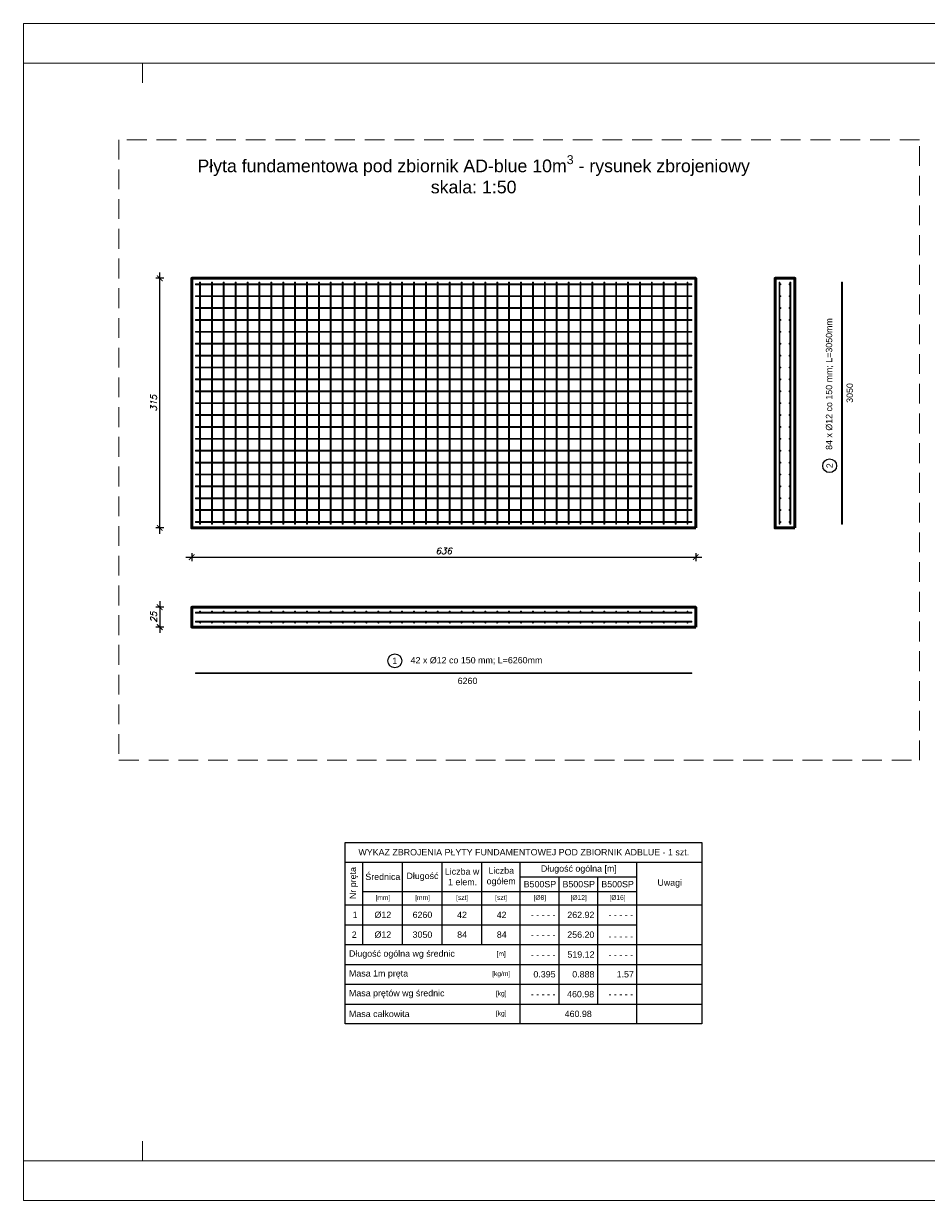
# Model space of a CAD drawing. Header units: millimetres. Extents: x 1814 to 94182, y 11562 to 49454.
# Tile 24 of 143: x 10996 to 12135, y 13147 to 14632. Entities that reach past the tile are written whole.
import ezdxf

# ---------------------------------------------------------------- set-up
doc = ezdxf.new("R2010")
doc.units = ezdxf.units.MM
doc.linetypes.add('DASHED', pattern=[0.75, 0.5, -0.25])
doc.layers.add('odnośnik', color=140, linetype='Continuous')
doc.layers.add('opis', color=50, linetype='Continuous')
doc.layers.add('pomoc', color=210, linetype='Continuous', lineweight=9, plot=False)
for name, color, linetype, lineweight in [('ramka', 84, 'Continuous', 15), ('wymiar', 135, 'Continuous', 9), ('zbrojenie', 123, 'Continuous', 9), ('ściany', 7, 'Continuous', 50)]:
    doc.layers.add(name, color=color, linetype=linetype, lineweight=lineweight)
doc.styles.add('Opisowy', font='arial.ttf')
doc.styles.get("Standard").update_dxf_attribs({"font": 'arial.ttf'})
doc.styles.add('WYMIARY', font='simplex.shx', dxfattribs={"oblique": 15})
doc.dimstyles.new('1-50', dxfattribs={"dimscale": 50, "dimtxt": 0.16, "dimasz": 0.2, "dimexe": 0.1, "dimexo": 0.1, "dimgap": 0.075, "dimtad": 1, "dimdec": 1, "dimrnd": 0.1, "dimzin": 9, "dimtxsty": 'WYMIARY', "dimblk": 'ARCHTICK', "dimcen": 0.2, "dimdle": 0.15, "dimadec": 1, "dimazin": 1, "dimtfac": 1, "dimtdec": 1, "dimtix": 1, "dimtmove": 2, "dimatfit": 3, "dimldrblk": 'ARCHTICK', "dimfxl": 0, "dimarcsym": 0})

# ---------------------------------------------------------------- blocks, each defined once
blk = doc.blocks.new('_ARCHTICK')
at = {"color": 0, "linetype": 'ByBlock', "lineweight": -2}
blk.add_solid([(0.4, 0.31), (0.31, 0.4), (-0.31, -0.4), (-0.4, -0.31)], dxfattribs=at)
blk = doc.blocks.new('*D3250')
at = {"layer": 'Defpoints', "color": 0}
for p in [(11208.4, 13995.1), (11844.4, 13995.1), (11844.4, 13958.3)]:
    blk.add_point(p, dxfattribs=at)
at = {"layer": 'wymiar', "color": 0, "lineweight": -2}
for p, q in [((11208.4, 13963.3), (11208.4, 13953.3)), ((11844.4, 13963.3), (11844.4, 13953.3)), ((11200.9, 13958.3), (11851.9, 13958.3))]:
    blk.add_line(p, q, dxfattribs=at)
at = {"layer": 'wymiar', "color": 0, "lineweight": -2, "xscale": 10, "yscale": 10, "zscale": 10, "rotation": 180}
blk.add_blockref('_ARCHTICK', (11208.4, 13958.3), dxfattribs=at)
at = {"layer": 'wymiar', "color": 0, "lineweight": -2, "xscale": 10, "yscale": 10, "zscale": 10}
blk.add_blockref('_ARCHTICK', (11844.4, 13958.3), dxfattribs=at)
at = {"layer": 'wymiar', "color": 0, "insert": (11526.4, 13966.1), "char_height": 8, "attachment_point": 5, "style": 'WYMIARY'}
blk.add_mtext('636', dxfattribs=at)
blk = doc.blocks.new('*D3251')
at = {"layer": 'Defpoints', "color": 0}
for p in [(11168.1, 14310.1), (11208.4, 14310.1), (11208.4, 13995.1)]:
    blk.add_point(p, dxfattribs=at)
at = {"layer": 'wymiar', "color": 0, "lineweight": -2}
for p, q in [((11168.1, 13987.6), (11168.1, 14317.6)), ((11173.1, 14310.1), (11163.1, 14310.1)), ((11173.1, 13995.1), (11163.1, 13995.1))]:
    blk.add_line(p, q, dxfattribs=at)
at = {"layer": 'wymiar', "color": 0, "lineweight": -2, "xscale": 10, "yscale": 10, "zscale": 10}
for p, rotation in [((11168.1, 14310.1), 90), ((11168.1, 13995.1), 270)]:
    blk.add_blockref('_ARCHTICK', p, dxfattribs=dict(at, rotation=rotation))
at = {"layer": 'wymiar', "color": 0, "insert": (11160.3, 14152.6), "char_height": 8, "attachment_point": 5, "rotation": 90, "style": 'WYMIARY'}
blk.add_mtext('315', dxfattribs=at)
blk = doc.blocks.new('*D3252')
at = {"layer": 'Defpoints', "color": 0}
for p in [(11208.4, 13895.1), (11168.1, 13870.1), (11208.4, 13870.1)]:
    blk.add_point(p, dxfattribs=at)
at = {"layer": 'wymiar', "color": 0, "lineweight": -2}
for p, q in [((11168.1, 13902.6), (11168.1, 13862.6)), ((11173.1, 13895.1), (11163.1, 13895.1)), ((11173.1, 13870.1), (11163.1, 13870.1))]:
    blk.add_line(p, q, dxfattribs=at)
at = {"layer": 'wymiar', "color": 0, "lineweight": -2, "xscale": 10, "yscale": 10, "zscale": 10}
for p, rotation in [((11168.1, 13895.1), 90), ((11168.1, 13870.1), 270)]:
    blk.add_blockref('_ARCHTICK', p, dxfattribs=dict(at, rotation=rotation))
at = {"layer": 'wymiar', "color": 0, "insert": (11160.3, 13882.6), "char_height": 8, "attachment_point": 5, "rotation": 90, "style": 'WYMIARY'}
blk.add_mtext('25', dxfattribs=at)

msp = doc.modelspace()

# ---------------------------------------------------------------- hatches: boundary and pattern name
at = {"layer": 'zbrojenie'}
h = msp.add_hatch(color=256, dxfattribs=at)
h.dxf.hatch_style = 1
h.paths.add_polyline_path([(11951.2, 14303.192, 1), (11951.2, 14301.992, 1)])
h = msp.add_hatch(color=256, dxfattribs=at)
h.dxf.hatch_style = 1
h.paths.add_polyline_path([(11962.6, 14303.192, -1), (11962.6, 14301.992, -1)])
h = msp.add_hatch(color=256, dxfattribs=at)
h.dxf.hatch_style = 1
h.paths.add_polyline_path([(11951.2, 14288.192, 1), (11951.2, 14286.992, 1)])
h = msp.add_hatch(color=256, dxfattribs=at)
h.dxf.hatch_style = 1
h.paths.add_polyline_path([(11962.6, 14288.192, -1), (11962.6, 14286.992, -1)])
h = msp.add_hatch(color=256, dxfattribs=at)
h.dxf.hatch_style = 1
h.paths.add_polyline_path([(11951.2, 14273.192, 1), (11951.2, 14271.992, 1)])
h = msp.add_hatch(color=256, dxfattribs=at)
h.dxf.hatch_style = 1
h.paths.add_polyline_path([(11962.6, 14273.192, -1), (11962.6, 14271.992, -1)])
h = msp.add_hatch(color=256, dxfattribs=at)
h.dxf.hatch_style = 1
h.paths.add_polyline_path([(11951.2, 14258.192, 1), (11951.2, 14256.992, 1)])
h = msp.add_hatch(color=256, dxfattribs=at)
h.dxf.hatch_style = 1
h.paths.add_polyline_path([(11962.6, 14258.192, -1), (11962.6, 14256.992, -1)])
h = msp.add_hatch(color=256, dxfattribs=at)
h.dxf.hatch_style = 1
h.paths.add_polyline_path([(11951.2, 14243.192, 1), (11951.2, 14241.992, 1)])
h = msp.add_hatch(color=256, dxfattribs=at)
h.dxf.hatch_style = 1
h.paths.add_polyline_path([(11962.6, 14243.192, -1), (11962.6, 14241.992, -1)])
h = msp.add_hatch(color=256, dxfattribs=at)
h.dxf.hatch_style = 1
h.paths.add_polyline_path([(11951.2, 14228.192, 1), (11951.2, 14226.992, 1)])
h = msp.add_hatch(color=256, dxfattribs=at)
h.dxf.hatch_style = 1
h.paths.add_polyline_path([(11962.6, 14228.192, -1), (11962.6, 14226.992, -1)])
h = msp.add_hatch(color=256, dxfattribs=at)
h.dxf.hatch_style = 1
h.paths.add_polyline_path([(11951.2, 14211.992, -1), (11951.2, 14213.192, -1)])
h = msp.add_hatch(color=256, dxfattribs=at)
h.dxf.hatch_style = 1
h.paths.add_polyline_path([(11962.6, 14211.992, 1), (11962.6, 14213.192, 1)])
h = msp.add_hatch(color=256, dxfattribs=at)
h.dxf.hatch_style = 1
h.paths.add_polyline_path([(11951.2, 14196.992, -1), (11951.2, 14198.192, -1)])
h = msp.add_hatch(color=256, dxfattribs=at)
h.dxf.hatch_style = 1
h.paths.add_polyline_path([(11962.6, 14196.992, 1), (11962.6, 14198.192, 1)])
h = msp.add_hatch(color=256, dxfattribs=at)
h.dxf.hatch_style = 1
h.paths.add_polyline_path([(11951.2, 14181.992, -1), (11951.2, 14183.192, -1)])
h = msp.add_hatch(color=256, dxfattribs=at)
h.dxf.hatch_style = 1
h.paths.add_polyline_path([(11962.6, 14181.992, 1), (11962.6, 14183.192, 1)])
h = msp.add_hatch(color=256, dxfattribs=at)
h.dxf.hatch_style = 1
h.paths.add_polyline_path([(11951.2, 14166.992, -1), (11951.2, 14168.192, -1)])
h = msp.add_hatch(color=256, dxfattribs=at)
h.dxf.hatch_style = 1
h.paths.add_polyline_path([(11962.6, 14166.992, 1), (11962.6, 14168.192, 1)])
h = msp.add_hatch(color=256, dxfattribs=at)
h.dxf.hatch_style = 1
h.paths.add_polyline_path([(11951.2, 14151.992, -1), (11951.2, 14153.192, -1)])
h = msp.add_hatch(color=256, dxfattribs=at)
h.dxf.hatch_style = 1
h.paths.add_polyline_path([(11962.6, 14151.992, 1), (11962.6, 14153.192, 1)])
h = msp.add_hatch(color=256, dxfattribs=at)
h.dxf.hatch_style = 1
h.paths.add_polyline_path([(11951.2, 14136.992, -1), (11951.2, 14138.192, -1)])
h = msp.add_hatch(color=256, dxfattribs=at)
h.dxf.hatch_style = 1
h.paths.add_polyline_path([(11962.6, 14136.992, 1), (11962.6, 14138.192, 1)])
h = msp.add_hatch(color=256, dxfattribs=at)
h.dxf.hatch_style = 1
h.paths.add_polyline_path([(11951.2, 14121.992, -1), (11951.2, 14123.192, -1)])
h = msp.add_hatch(color=256, dxfattribs=at)
h.dxf.hatch_style = 1
h.paths.add_polyline_path([(11962.6, 14121.992, 1), (11962.6, 14123.192, 1)])
h = msp.add_hatch(color=256, dxfattribs=at)
h.dxf.hatch_style = 1
h.paths.add_polyline_path([(11951.2, 14106.992, -1), (11951.2, 14108.192, -1)])
h = msp.add_hatch(color=256, dxfattribs=at)
h.dxf.hatch_style = 1
h.paths.add_polyline_path([(11962.6, 14106.992, 1), (11962.6, 14108.192, 1)])
h = msp.add_hatch(color=256, dxfattribs=at)
h.dxf.hatch_style = 1
h.paths.add_polyline_path([(11951.2, 14091.992, -1), (11951.2, 14093.192, -1)])
h = msp.add_hatch(color=256, dxfattribs=at)
h.dxf.hatch_style = 1
h.paths.add_polyline_path([(11962.6, 14091.992, 1), (11962.6, 14093.192, 1)])
h = msp.add_hatch(color=256, dxfattribs=at)
h.dxf.hatch_style = 1
h.paths.add_polyline_path([(11951.2, 14076.992, -1), (11951.2, 14078.192, -1)])
h = msp.add_hatch(color=256, dxfattribs=at)
h.dxf.hatch_style = 1
h.paths.add_polyline_path([(11962.6, 14076.992, 1), (11962.6, 14078.192, 1)])
h = msp.add_hatch(color=256, dxfattribs=at)
h.dxf.hatch_style = 1
h.paths.add_polyline_path([(11951.2, 14061.992, -1), (11951.2, 14063.192, -1)])
h = msp.add_hatch(color=256, dxfattribs=at)
h.dxf.hatch_style = 1
h.paths.add_polyline_path([(11962.6, 14061.992, 1), (11962.6, 14063.192, 1)])
h = msp.add_hatch(color=256, dxfattribs=at)
h.dxf.hatch_style = 1
h.paths.add_polyline_path([(11951.2, 14046.992, -1), (11951.2, 14048.192, -1)])
h = msp.add_hatch(color=256, dxfattribs=at)
h.dxf.hatch_style = 1
h.paths.add_polyline_path([(11962.6, 14046.992, 1), (11962.6, 14048.192, 1)])
h = msp.add_hatch(color=256, dxfattribs=at)
h.dxf.hatch_style = 1
h.paths.add_polyline_path([(11951.2, 14031.992, -1), (11951.2, 14033.192, -1)])
h = msp.add_hatch(color=256, dxfattribs=at)
h.dxf.hatch_style = 1
h.paths.add_polyline_path([(11962.6, 14031.992, 1), (11962.6, 14033.192, 1)])
h = msp.add_hatch(color=256, dxfattribs=at)
h.dxf.hatch_style = 1
h.paths.add_polyline_path([(11951.2, 14016.992, -1), (11951.2, 14018.192, -1)])
h = msp.add_hatch(color=256, dxfattribs=at)
h.dxf.hatch_style = 1
h.paths.add_polyline_path([(11962.6, 14016.992, 1), (11962.6, 14018.192, 1)])
h = msp.add_hatch(color=256, dxfattribs=at)
h.dxf.hatch_style = 1
h.paths.add_polyline_path([(11951.2, 14001.992, -1), (11951.2, 14003.192, -1)])
h = msp.add_hatch(color=256, dxfattribs=at)
h.dxf.hatch_style = 1
h.paths.add_polyline_path([(11962.6, 14001.992, 1), (11962.6, 14003.192, 1)])
h = msp.add_hatch(color=256, dxfattribs=at)
h.dxf.hatch_style = 1
h.paths.add_polyline_path([(11219.5, 13889.492, -1), (11218.3, 13889.492, -1)])
h = msp.add_hatch(color=256, dxfattribs=at)
h.dxf.hatch_style = 1
h.paths.add_polyline_path([(11234.5, 13889.492, -1), (11233.3, 13889.492, -1)])
h = msp.add_hatch(color=256, dxfattribs=at)
h.dxf.hatch_style = 1
h.paths.add_polyline_path([(11249.5, 13889.492, -1), (11248.3, 13889.492, -1)])
h = msp.add_hatch(color=256, dxfattribs=at)
h.dxf.hatch_style = 1
h.paths.add_polyline_path([(11264.5, 13889.492, -1), (11263.3, 13889.492, -1)])
h = msp.add_hatch(color=256, dxfattribs=at)
h.dxf.hatch_style = 1
h.paths.add_polyline_path([(11279.5, 13889.492, -1), (11278.3, 13889.492, -1)])
h = msp.add_hatch(color=256, dxfattribs=at)
h.dxf.hatch_style = 1
h.paths.add_polyline_path([(11294.5, 13889.492, -1), (11293.3, 13889.492, -1)])
h = msp.add_hatch(color=256, dxfattribs=at)
h.dxf.hatch_style = 1
h.paths.add_polyline_path([(11309.5, 13889.492, -1), (11308.3, 13889.492, -1)])
h = msp.add_hatch(color=256, dxfattribs=at)
h.dxf.hatch_style = 1
h.paths.add_polyline_path([(11324.5, 13889.492, -1), (11323.3, 13889.492, -1)])
h = msp.add_hatch(color=256, dxfattribs=at)
h.dxf.hatch_style = 1
h.paths.add_polyline_path([(11339.5, 13889.492, -1), (11338.3, 13889.492, -1)])
h = msp.add_hatch(color=256, dxfattribs=at)
h.dxf.hatch_style = 1
h.paths.add_polyline_path([(11354.5, 13889.492, -1), (11353.3, 13889.492, -1)])
h = msp.add_hatch(color=256, dxfattribs=at)
h.dxf.hatch_style = 1
h.paths.add_polyline_path([(11369.5, 13889.492, -1), (11368.3, 13889.492, -1)])
h = msp.add_hatch(color=256, dxfattribs=at)
h.dxf.hatch_style = 1
h.paths.add_polyline_path([(11384.5, 13889.492, -1), (11383.3, 13889.492, -1)])
h = msp.add_hatch(color=256, dxfattribs=at)
h.dxf.hatch_style = 1
h.paths.add_polyline_path([(11399.5, 13889.492, -1), (11398.3, 13889.492, -1)])
h = msp.add_hatch(color=256, dxfattribs=at)
h.dxf.hatch_style = 1
h.paths.add_polyline_path([(11414.5, 13889.492, -1), (11413.3, 13889.492, -1)])
h = msp.add_hatch(color=256, dxfattribs=at)
h.dxf.hatch_style = 1
h.paths.add_polyline_path([(11429.5, 13889.492, -1), (11428.3, 13889.492, -1)])
h = msp.add_hatch(color=256, dxfattribs=at)
h.dxf.hatch_style = 1
h.paths.add_polyline_path([(11444.5, 13889.492, -1), (11443.3, 13889.492, -1)])
h = msp.add_hatch(color=256, dxfattribs=at)
h.dxf.hatch_style = 1
h.paths.add_polyline_path([(11459.5, 13889.492, -1), (11458.3, 13889.492, -1)])
h = msp.add_hatch(color=256, dxfattribs=at)
h.dxf.hatch_style = 1
h.paths.add_polyline_path([(11474.5, 13889.492, -1), (11473.3, 13889.492, -1)])
h = msp.add_hatch(color=256, dxfattribs=at)
h.dxf.hatch_style = 1
h.paths.add_polyline_path([(11489.5, 13889.492, -1), (11488.3, 13889.492, -1)])
h = msp.add_hatch(color=256, dxfattribs=at)
h.dxf.hatch_style = 1
h.paths.add_polyline_path([(11504.5, 13889.492, -1), (11503.3, 13889.492, -1)])
h = msp.add_hatch(color=256, dxfattribs=at)
h.dxf.hatch_style = 1
h.paths.add_polyline_path([(11519.5, 13889.492, -1), (11518.3, 13889.492, -1)])
h = msp.add_hatch(color=256, dxfattribs=at)
h.dxf.hatch_style = 1
h.paths.add_polyline_path([(11534.5, 13889.492, -1), (11533.3, 13889.492, -1)])
h = msp.add_hatch(color=256, dxfattribs=at)
h.dxf.hatch_style = 1
h.paths.add_polyline_path([(11549.5, 13889.492, -1), (11548.3, 13889.492, -1)])
h = msp.add_hatch(color=256, dxfattribs=at)
h.dxf.hatch_style = 1
h.paths.add_polyline_path([(11564.5, 13889.492, -1), (11563.3, 13889.492, -1)])
h = msp.add_hatch(color=256, dxfattribs=at)
h.dxf.hatch_style = 1
h.paths.add_polyline_path([(11579.5, 13889.492, -1), (11578.3, 13889.492, -1)])
h = msp.add_hatch(color=256, dxfattribs=at)
h.dxf.hatch_style = 1
h.paths.add_polyline_path([(11594.5, 13889.492, -1), (11593.3, 13889.492, -1)])
h = msp.add_hatch(color=256, dxfattribs=at)
h.dxf.hatch_style = 1
h.paths.add_polyline_path([(11609.5, 13889.492, -1), (11608.3, 13889.492, -1)])
h = msp.add_hatch(color=256, dxfattribs=at)
h.dxf.hatch_style = 1
h.paths.add_polyline_path([(11624.5, 13889.492, -1), (11623.3, 13889.492, -1)])
h = msp.add_hatch(color=256, dxfattribs=at)
h.dxf.hatch_style = 1
h.paths.add_polyline_path([(11639.5, 13889.492, -1), (11638.3, 13889.492, -1)])
h = msp.add_hatch(color=256, dxfattribs=at)
h.dxf.hatch_style = 1
h.paths.add_polyline_path([(11654.5, 13889.492, -1), (11653.3, 13889.492, -1)])
h = msp.add_hatch(color=256, dxfattribs=at)
h.dxf.hatch_style = 1
h.paths.add_polyline_path([(11669.5, 13889.492, -1), (11668.3, 13889.492, -1)])
h = msp.add_hatch(color=256, dxfattribs=at)
h.dxf.hatch_style = 1
h.paths.add_polyline_path([(11684.5, 13889.492, -1), (11683.3, 13889.492, -1)])
h = msp.add_hatch(color=256, dxfattribs=at)
h.dxf.hatch_style = 1
h.paths.add_polyline_path([(11699.5, 13889.492, -1), (11698.3, 13889.492, -1)])
h = msp.add_hatch(color=256, dxfattribs=at)
h.dxf.hatch_style = 1
h.paths.add_polyline_path([(11714.5, 13889.492, -1), (11713.3, 13889.492, -1)])
h = msp.add_hatch(color=256, dxfattribs=at)
h.dxf.hatch_style = 1
h.paths.add_polyline_path([(11729.5, 13889.492, -1), (11728.3, 13889.492, -1)])
h = msp.add_hatch(color=256, dxfattribs=at)
h.dxf.hatch_style = 1
h.paths.add_polyline_path([(11744.5, 13889.492, -1), (11743.3, 13889.492, -1)])
h = msp.add_hatch(color=256, dxfattribs=at)
h.dxf.hatch_style = 1
h.paths.add_polyline_path([(11759.5, 13889.492, -1), (11758.3, 13889.492, -1)])
h = msp.add_hatch(color=256, dxfattribs=at)
h.dxf.hatch_style = 1
h.paths.add_polyline_path([(11774.5, 13889.492, -1), (11773.3, 13889.492, -1)])
h = msp.add_hatch(color=256, dxfattribs=at)
h.dxf.hatch_style = 1
h.paths.add_polyline_path([(11789.5, 13889.492, -1), (11788.3, 13889.492, -1)])
h = msp.add_hatch(color=256, dxfattribs=at)
h.dxf.hatch_style = 1
h.paths.add_polyline_path([(11804.5, 13889.492, -1), (11803.3, 13889.492, -1)])
h = msp.add_hatch(color=256, dxfattribs=at)
h.dxf.hatch_style = 1
h.paths.add_polyline_path([(11819.5, 13889.492, -1), (11818.3, 13889.492, -1)])
h = msp.add_hatch(color=256, dxfattribs=at)
h.dxf.hatch_style = 1
h.paths.add_polyline_path([(11834.5, 13889.492, -1), (11833.3, 13889.492, -1)])
h = msp.add_hatch(color=256, dxfattribs=at)
h.dxf.hatch_style = 1
h.paths.add_polyline_path([(11219.5, 13875.692, 1), (11218.3, 13875.692, 1)])
h = msp.add_hatch(color=256, dxfattribs=at)
h.dxf.hatch_style = 1
h.paths.add_polyline_path([(11234.5, 13875.692, 1), (11233.3, 13875.692, 1)])
h = msp.add_hatch(color=256, dxfattribs=at)
h.dxf.hatch_style = 1
h.paths.add_polyline_path([(11249.5, 13875.692, 1), (11248.3, 13875.692, 1)])
h = msp.add_hatch(color=256, dxfattribs=at)
h.dxf.hatch_style = 1
h.paths.add_polyline_path([(11264.5, 13875.692, 1), (11263.3, 13875.692, 1)])
h = msp.add_hatch(color=256, dxfattribs=at)
h.dxf.hatch_style = 1
h.paths.add_polyline_path([(11279.5, 13875.692, 1), (11278.3, 13875.692, 1)])
h = msp.add_hatch(color=256, dxfattribs=at)
h.dxf.hatch_style = 1
h.paths.add_polyline_path([(11294.5, 13875.692, 1), (11293.3, 13875.692, 1)])
h = msp.add_hatch(color=256, dxfattribs=at)
h.dxf.hatch_style = 1
h.paths.add_polyline_path([(11309.5, 13875.692, 1), (11308.3, 13875.692, 1)])
h = msp.add_hatch(color=256, dxfattribs=at)
h.dxf.hatch_style = 1
h.paths.add_polyline_path([(11324.5, 13875.692, 1), (11323.3, 13875.692, 1)])
h = msp.add_hatch(color=256, dxfattribs=at)
h.dxf.hatch_style = 1
h.paths.add_polyline_path([(11339.5, 13875.692, 1), (11338.3, 13875.692, 1)])
h = msp.add_hatch(color=256, dxfattribs=at)
h.dxf.hatch_style = 1
h.paths.add_polyline_path([(11354.5, 13875.692, 1), (11353.3, 13875.692, 1)])
h = msp.add_hatch(color=256, dxfattribs=at)
h.dxf.hatch_style = 1
h.paths.add_polyline_path([(11369.5, 13875.692, 1), (11368.3, 13875.692, 1)])
h = msp.add_hatch(color=256, dxfattribs=at)
h.dxf.hatch_style = 1
h.paths.add_polyline_path([(11384.5, 13875.692, 1), (11383.3, 13875.692, 1)])
h = msp.add_hatch(color=256, dxfattribs=at)
h.dxf.hatch_style = 1
h.paths.add_polyline_path([(11399.5, 13875.692, 1), (11398.3, 13875.692, 1)])
h = msp.add_hatch(color=256, dxfattribs=at)
h.dxf.hatch_style = 1
h.paths.add_polyline_path([(11414.5, 13875.692, 1), (11413.3, 13875.692, 1)])
h = msp.add_hatch(color=256, dxfattribs=at)
h.dxf.hatch_style = 1
h.paths.add_polyline_path([(11429.5, 13875.692, 1), (11428.3, 13875.692, 1)])
h = msp.add_hatch(color=256, dxfattribs=at)
h.dxf.hatch_style = 1
h.paths.add_polyline_path([(11444.5, 13875.692, 1), (11443.3, 13875.692, 1)])
h = msp.add_hatch(color=256, dxfattribs=at)
h.dxf.hatch_style = 1
h.paths.add_polyline_path([(11459.5, 13875.692, 1), (11458.3, 13875.692, 1)])
h = msp.add_hatch(color=256, dxfattribs=at)
h.dxf.hatch_style = 1
h.paths.add_polyline_path([(11474.5, 13875.692, 1), (11473.3, 13875.692, 1)])
h = msp.add_hatch(color=256, dxfattribs=at)
h.dxf.hatch_style = 1
h.paths.add_polyline_path([(11489.5, 13875.692, 1), (11488.3, 13875.692, 1)])
h = msp.add_hatch(color=256, dxfattribs=at)
h.dxf.hatch_style = 1
h.paths.add_polyline_path([(11504.5, 13875.692, 1), (11503.3, 13875.692, 1)])
h = msp.add_hatch(color=256, dxfattribs=at)
h.dxf.hatch_style = 1
h.paths.add_polyline_path([(11519.5, 13875.692, 1), (11518.3, 13875.692, 1)])
h = msp.add_hatch(color=256, dxfattribs=at)
h.dxf.hatch_style = 1
h.paths.add_polyline_path([(11534.5, 13875.692, 1), (11533.3, 13875.692, 1)])
h = msp.add_hatch(color=256, dxfattribs=at)
h.dxf.hatch_style = 1
h.paths.add_polyline_path([(11549.5, 13875.692, 1), (11548.3, 13875.692, 1)])
h = msp.add_hatch(color=256, dxfattribs=at)
h.dxf.hatch_style = 1
h.paths.add_polyline_path([(11564.5, 13875.692, 1), (11563.3, 13875.692, 1)])
h = msp.add_hatch(color=256, dxfattribs=at)
h.dxf.hatch_style = 1
h.paths.add_polyline_path([(11579.5, 13875.692, 1), (11578.3, 13875.692, 1)])
h = msp.add_hatch(color=256, dxfattribs=at)
h.dxf.hatch_style = 1
h.paths.add_polyline_path([(11594.5, 13875.692, 1), (11593.3, 13875.692, 1)])
h = msp.add_hatch(color=256, dxfattribs=at)
h.dxf.hatch_style = 1
h.paths.add_polyline_path([(11609.5, 13875.692, 1), (11608.3, 13875.692, 1)])
h = msp.add_hatch(color=256, dxfattribs=at)
h.dxf.hatch_style = 1
h.paths.add_polyline_path([(11624.5, 13875.692, 1), (11623.3, 13875.692, 1)])
h = msp.add_hatch(color=256, dxfattribs=at)
h.dxf.hatch_style = 1
h.paths.add_polyline_path([(11639.5, 13875.692, 1), (11638.3, 13875.692, 1)])
h = msp.add_hatch(color=256, dxfattribs=at)
h.dxf.hatch_style = 1
h.paths.add_polyline_path([(11654.5, 13875.692, 1), (11653.3, 13875.692, 1)])
h = msp.add_hatch(color=256, dxfattribs=at)
h.dxf.hatch_style = 1
h.paths.add_polyline_path([(11669.5, 13875.692, 1), (11668.3, 13875.692, 1)])
h = msp.add_hatch(color=256, dxfattribs=at)
h.dxf.hatch_style = 1
h.paths.add_polyline_path([(11684.5, 13875.692, 1), (11683.3, 13875.692, 1)])
h = msp.add_hatch(color=256, dxfattribs=at)
h.dxf.hatch_style = 1
h.paths.add_polyline_path([(11699.5, 13875.692, 1), (11698.3, 13875.692, 1)])
h = msp.add_hatch(color=256, dxfattribs=at)
h.dxf.hatch_style = 1
h.paths.add_polyline_path([(11714.5, 13875.692, 1), (11713.3, 13875.692, 1)])
h = msp.add_hatch(color=256, dxfattribs=at)
h.dxf.hatch_style = 1
h.paths.add_polyline_path([(11729.5, 13875.692, 1), (11728.3, 13875.692, 1)])
h = msp.add_hatch(color=256, dxfattribs=at)
h.dxf.hatch_style = 1
h.paths.add_polyline_path([(11744.5, 13875.692, 1), (11743.3, 13875.692, 1)])
h = msp.add_hatch(color=256, dxfattribs=at)
h.dxf.hatch_style = 1
h.paths.add_polyline_path([(11759.5, 13875.692, 1), (11758.3, 13875.692, 1)])
h = msp.add_hatch(color=256, dxfattribs=at)
h.dxf.hatch_style = 1
h.paths.add_polyline_path([(11774.5, 13875.692, 1), (11773.3, 13875.692, 1)])
h = msp.add_hatch(color=256, dxfattribs=at)
h.dxf.hatch_style = 1
h.paths.add_polyline_path([(11789.5, 13875.692, 1), (11788.3, 13875.692, 1)])
h = msp.add_hatch(color=256, dxfattribs=at)
h.dxf.hatch_style = 1
h.paths.add_polyline_path([(11804.5, 13875.692, 1), (11803.3, 13875.692, 1)])
h = msp.add_hatch(color=256, dxfattribs=at)
h.dxf.hatch_style = 1
h.paths.add_polyline_path([(11819.5, 13875.692, 1), (11818.3, 13875.692, 1)])
h = msp.add_hatch(color=256, dxfattribs=at)
h.dxf.hatch_style = 1
h.paths.add_polyline_path([(11834.5, 13875.692, 1), (11833.3, 13875.692, 1)])

# ---------------------------------------------------------------- linework, layer by layer
at = {"layer": 'odnośnik', "ltscale": 0.2}
for p, q in [((11401.863, 13573.422), (11851.863, 13573.422)), ((11424.063, 13573.422), (11424.063, 13469.422)), ((11474.063, 13573.422), (11474.063, 13469.422)), ((11524.063, 13573.422), (11524.063, 13469.422)), ((11574.063, 13573.422), (11574.063, 13469.422)), ((11622.563, 13573.422), (11622.563, 13369.422)), ((11769.563, 13573.422), (11769.563, 13369.422)), ((11622.563, 13554.922), (11769.563, 13554.922)), ((11671.563, 13554.922), (11671.563, 13394.422)), ((11720.563, 13554.922), (11720.563, 13394.422)), ((11424.063, 13536.422), (11769.563, 13536.422)), ((11401.863, 13519.422), (11851.863, 13519.422)), ((11401.863, 13494.422), (11769.563, 13494.422)), ((11401.863, 13469.422), (11851.863, 13469.422)), ((11401.863, 13444.422), (11851.863, 13444.422)), ((11401.863, 13419.422), (11851.863, 13419.422)), ((11401.863, 13394.422), (11851.863, 13394.422))]:
    msp.add_line(p, q, dxfattribs=at)
msp.add_lwpolyline([(11401.863, 13598.422), (11851.863, 13598.422), (11851.863, 13369.422), (11401.863, 13369.422)], close=True, dxfattribs=at)
at = {"layer": 'odnośnik'}
for centre in [(12013.2, 14073.634), (11464.619, 13827.492)]:
    msp.add_circle(centre, 8.75, dxfattribs=at)
at = {"layer": 'pomoc'}
msp.add_lwpolyline([(10996.286, 14631.57), (15496.286, 14631.57), (15496.286, 13146.57), (10996.286, 13146.57)], close=True, dxfattribs=at)
at = {"layer": 'ramka', "linetype": 'Continuous'}
for p, q in [((10996.286, 14581.57), (15446.286, 14581.57)), ((15446.286, 13196.57), (10996.286, 13196.57))]:
    msp.add_line(p, q, dxfattribs=at)
at = {"layer": 'ramka', "linetype": 'DASHED', "ltscale": 50}
msp.add_lwpolyline([(11116.67, 13701.99), (12126.67, 13701.99), (12126.67, 14484.969), (11116.67, 14484.969)], close=True, dxfattribs=at)
at = {"layer": 'wymiar'}
for p, q in [((11146.286, 14556.57), (11146.286, 14581.57)), ((11146.286, 13221.57), (11146.286, 13196.57))]:
    msp.add_line(p, q, dxfattribs=at)
at = {"layer": 'zbrojenie'}
for points in [[(11839.4, 14303.192), (11213.4, 14303.192), (11213.4, 14301.992), (11839.4, 14301.992), (11839.4, 14303.192)], [(11219.5, 14305.092), (11219.5, 14000.092), (11218.3, 14000.092), (11218.3, 14305.092), (11219.5, 14305.092)], [(11234.5, 14305.092), (11234.5, 14000.092), (11233.3, 14000.092), (11233.3, 14305.092), (11234.5, 14305.092)], [(11249.5, 14305.092), (11249.5, 14000.092), (11248.3, 14000.092), (11248.3, 14305.092), (11249.5, 14305.092)], [(11264.5, 14305.092), (11264.5, 14000.092), (11263.3, 14000.092), (11263.3, 14305.092), (11264.5, 14305.092)], [(11279.5, 14305.092), (11279.5, 14000.092), (11278.3, 14000.092), (11278.3, 14305.092), (11279.5, 14305.092)], [(11294.5, 14305.092), (11294.5, 14000.092), (11293.3, 14000.092), (11293.3, 14305.092), (11294.5, 14305.092)], [(11309.5, 14305.092), (11309.5, 14000.092), (11308.3, 14000.092), (11308.3, 14305.092), (11309.5, 14305.092)], [(11324.5, 14305.092), (11324.5, 14000.092), (11323.3, 14000.092), (11323.3, 14305.092), (11324.5, 14305.092)], [(11339.5, 14305.092), (11339.5, 14000.092), (11338.3, 14000.092), (11338.3, 14305.092), (11339.5, 14305.092)], [(11354.5, 14305.092), (11354.5, 14000.092), (11353.3, 14000.092), (11353.3, 14305.092), (11354.5, 14305.092)], [(11369.5, 14305.092), (11369.5, 14000.092), (11368.3, 14000.092), (11368.3, 14305.092), (11369.5, 14305.092)], [(11384.5, 14305.092), (11384.5, 14000.092), (11383.3, 14000.092), (11383.3, 14305.092), (11384.5, 14305.092)], [(11399.5, 14305.092), (11399.5, 14000.092), (11398.3, 14000.092), (11398.3, 14305.092), (11399.5, 14305.092)], [(11414.5, 14305.092), (11414.5, 14000.092), (11413.3, 14000.092), (11413.3, 14305.092), (11414.5, 14305.092)], [(11429.5, 14305.092), (11429.5, 14000.092), (11428.3, 14000.092), (11428.3, 14305.092), (11429.5, 14305.092)], [(11444.5, 14305.092), (11444.5, 14000.092), (11443.3, 14000.092), (11443.3, 14305.092), (11444.5, 14305.092)], [(11459.5, 14305.092), (11459.5, 14000.092), (11458.3, 14000.092), (11458.3, 14305.092), (11459.5, 14305.092)], [(11474.5, 14305.092), (11474.5, 14000.092), (11473.3, 14000.092), (11473.3, 14305.092), (11474.5, 14305.092)], [(11489.5, 14305.092), (11489.5, 14000.092), (11488.3, 14000.092), (11488.3, 14305.092), (11489.5, 14305.092)], [(11504.5, 14305.092), (11504.5, 14000.092), (11503.3, 14000.092), (11503.3, 14305.092), (11504.5, 14305.092)], [(11519.5, 14305.092), (11519.5, 14000.092), (11518.3, 14000.092), (11518.3, 14305.092), (11519.5, 14305.092)], [(11534.5, 14305.092), (11534.5, 14000.092), (11533.3, 14000.092), (11533.3, 14305.092), (11534.5, 14305.092)], [(11549.5, 14305.092), (11549.5, 14000.092), (11548.3, 14000.092), (11548.3, 14305.092), (11549.5, 14305.092)], [(11564.5, 14305.092), (11564.5, 14000.092), (11563.3, 14000.092), (11563.3, 14305.092), (11564.5, 14305.092)], [(11579.5, 14305.092), (11579.5, 14000.092), (11578.3, 14000.092), (11578.3, 14305.092), (11579.5, 14305.092)], [(11594.5, 14305.092), (11594.5, 14000.092), (11593.3, 14000.092), (11593.3, 14305.092), (11594.5, 14305.092)], [(11609.5, 14305.092), (11609.5, 14000.092), (11608.3, 14000.092), (11608.3, 14305.092), (11609.5, 14305.092)], [(11624.5, 14305.092), (11624.5, 14000.092), (11623.3, 14000.092), (11623.3, 14305.092), (11624.5, 14305.092)], [(11639.5, 14305.092), (11639.5, 14000.092), (11638.3, 14000.092), (11638.3, 14305.092), (11639.5, 14305.092)], [(11654.5, 14305.092), (11654.5, 14000.092), (11653.3, 14000.092), (11653.3, 14305.092), (11654.5, 14305.092)], [(11669.5, 14305.092), (11669.5, 14000.092), (11668.3, 14000.092), (11668.3, 14305.092), (11669.5, 14305.092)], [(11684.5, 14305.092), (11684.5, 14000.092), (11683.3, 14000.092), (11683.3, 14305.092), (11684.5, 14305.092)], [(11699.5, 14305.092), (11699.5, 14000.092), (11698.3, 14000.092), (11698.3, 14305.092), (11699.5, 14305.092)], [(11714.5, 14305.092), (11714.5, 14000.092), (11713.3, 14000.092), (11713.3, 14305.092), (11714.5, 14305.092)], [(11729.5, 14305.092), (11729.5, 14000.092), (11728.3, 14000.092), (11728.3, 14305.092), (11729.5, 14305.092)], [(11744.5, 14305.092), (11744.5, 14000.092), (11743.3, 14000.092), (11743.3, 14305.092), (11744.5, 14305.092)], [(11759.5, 14305.092), (11759.5, 14000.092), (11758.3, 14000.092), (11758.3, 14305.092), (11759.5, 14305.092)], [(11774.5, 14305.092), (11774.5, 14000.092), (11773.3, 14000.092), (11773.3, 14305.092), (11774.5, 14305.092)], [(11789.5, 14305.092), (11789.5, 14000.092), (11788.3, 14000.092), (11788.3, 14305.092), (11789.5, 14305.092)], [(11804.5, 14305.092), (11804.5, 14000.092), (11803.3, 14000.092), (11803.3, 14305.092), (11804.5, 14305.092)], [(11819.5, 14305.092), (11819.5, 14000.092), (11818.3, 14000.092), (11818.3, 14305.092), (11819.5, 14305.092)], [(11834.5, 14305.092), (11834.5, 14000.092), (11833.3, 14000.092), (11833.3, 14305.092), (11834.5, 14305.092)], [(11949.4, 14000.092), (11950.6, 14000.092), (11950.6, 14305.092), (11949.4, 14305.092), (11949.4, 14000.092)], [(11964.4, 14000.092), (11963.2, 14000.092), (11963.2, 14305.092), (11964.4, 14305.092), (11964.4, 14000.092)], [(12029.4, 14000.092), (12028.2, 14000.092), (12028.2, 14305.092), (12029.4, 14305.092), (12029.4, 14000.092)], [(11839.4, 14288.192), (11213.4, 14288.192), (11213.4, 14286.992), (11839.4, 14286.992), (11839.4, 14288.192)], [(11839.4, 14273.192), (11213.4, 14273.192), (11213.4, 14271.992), (11839.4, 14271.992), (11839.4, 14273.192)], [(11839.4, 14258.192), (11213.4, 14258.192), (11213.4, 14256.992), (11839.4, 14256.992), (11839.4, 14258.192)], [(11839.4, 14243.192), (11213.4, 14243.192), (11213.4, 14241.992), (11839.4, 14241.992), (11839.4, 14243.192)], [(11839.4, 14228.192), (11213.4, 14228.192), (11213.4, 14226.992), (11839.4, 14226.992), (11839.4, 14228.192)], [(11839.4, 14213.192), (11213.4, 14213.192), (11213.4, 14211.992), (11839.4, 14211.992), (11839.4, 14213.192)], [(11839.4, 14198.192), (11213.4, 14198.192), (11213.4, 14196.992), (11839.4, 14196.992), (11839.4, 14198.192)], [(11839.4, 14183.192), (11213.4, 14183.192), (11213.4, 14181.992), (11839.4, 14181.992), (11839.4, 14183.192)], [(11839.4, 14168.192), (11213.4, 14168.192), (11213.4, 14166.992), (11839.4, 14166.992), (11839.4, 14168.192)], [(11839.4, 14153.192), (11213.4, 14153.192), (11213.4, 14151.992), (11839.4, 14151.992), (11839.4, 14153.192)], [(11839.4, 14138.192), (11213.4, 14138.192), (11213.4, 14136.992), (11839.4, 14136.992), (11839.4, 14138.192)], [(11839.4, 14123.192), (11213.4, 14123.192), (11213.4, 14121.992), (11839.4, 14121.992), (11839.4, 14123.192)], [(11839.4, 14108.192), (11213.4, 14108.192), (11213.4, 14106.992), (11839.4, 14106.992), (11839.4, 14108.192)], [(11839.4, 14093.192), (11213.4, 14093.192), (11213.4, 14091.992), (11839.4, 14091.992), (11839.4, 14093.192)], [(11839.4, 14078.192), (11213.4, 14078.192), (11213.4, 14076.992), (11839.4, 14076.992), (11839.4, 14078.192)], [(11839.4, 14063.192), (11213.4, 14063.192), (11213.4, 14061.992), (11839.4, 14061.992), (11839.4, 14063.192)], [(11839.4, 14048.192), (11213.4, 14048.192), (11213.4, 14046.992), (11839.4, 14046.992), (11839.4, 14048.192)], [(11839.4, 14033.192), (11213.4, 14033.192), (11213.4, 14031.992), (11839.4, 14031.992), (11839.4, 14033.192)], [(11839.4, 14018.192), (11213.4, 14018.192), (11213.4, 14016.992), (11839.4, 14016.992), (11839.4, 14018.192)], [(11839.4, 14003.192), (11213.4, 14003.192), (11213.4, 14001.992), (11839.4, 14001.992), (11839.4, 14003.192)], [(11213.4, 13887.692), (11213.4, 13888.892), (11839.4, 13888.892), (11839.4, 13887.692), (11213.4, 13887.692)], [(11213.4, 13877.492), (11213.4, 13876.292), (11839.4, 13876.292), (11839.4, 13877.492), (11213.4, 13877.492)], [(11213.4, 13812.492), (11213.4, 13811.292), (11839.4, 13811.292), (11839.4, 13812.492), (11213.4, 13812.492)]]:
    msp.add_lwpolyline(points, dxfattribs=at)
for centre in [(11951.2, 14302.592), (11962.6, 14302.592), (11951.2, 14287.592), (11962.6, 14287.592), (11951.2, 14272.592), (11962.6, 14272.592), (11951.2, 14257.592), (11962.6, 14257.592), (11951.2, 14242.592), (11962.6, 14242.592), (11951.2, 14227.592), (11962.6, 14227.592), (11951.2, 14212.592), (11962.6, 14212.592), (11951.2, 14197.592), (11962.6, 14197.592), (11951.2, 14182.592), (11962.6, 14182.592), (11951.2, 14167.592), (11962.6, 14167.592), (11951.2, 14152.592), (11962.6, 14152.592), (11951.2, 14137.592), (11962.6, 14137.592), (11951.2, 14122.592), (11962.6, 14122.592), (11951.2, 14107.592), (11962.6, 14107.592), (11951.2, 14092.592), (11962.6, 14092.592), (11951.2, 14077.592), (11962.6, 14077.592), (11951.2, 14062.592), (11962.6, 14062.592), (11951.2, 14047.592), (11962.6, 14047.592), (11951.2, 14032.592), (11962.6, 14032.592), (11951.2, 14017.592), (11962.6, 14017.592), (11951.2, 14002.592), (11962.6, 14002.592), (11218.9, 13889.492), (11233.9, 13889.492), (11248.9, 13889.492), (11263.9, 13889.492), (11278.9, 13889.492), (11293.9, 13889.492), (11308.9, 13889.492), (11323.9, 13889.492), (11338.9, 13889.492), (11353.9, 13889.492), (11368.9, 13889.492), (11383.9, 13889.492), (11398.9, 13889.492), (11413.9, 13889.492), (11428.9, 13889.492), (11443.9, 13889.492), (11458.9, 13889.492), (11473.9, 13889.492), (11488.9, 13889.492), (11503.9, 13889.492), (11518.9, 13889.492), (11533.9, 13889.492), (11548.9, 13889.492), (11563.9, 13889.492), (11578.9, 13889.492), (11593.9, 13889.492), (11608.9, 13889.492), (11623.9, 13889.492), (11638.9, 13889.492), (11653.9, 13889.492), (11668.9, 13889.492), (11683.9, 13889.492), (11698.9, 13889.492), (11713.9, 13889.492), (11728.9, 13889.492), (11743.9, 13889.492), (11758.9, 13889.492), (11773.9, 13889.492), (11788.9, 13889.492), (11803.9, 13889.492), (11818.9, 13889.492), (11833.9, 13889.492), (11218.9, 13875.692), (11233.9, 13875.692), (11248.9, 13875.692), (11263.9, 13875.692), (11278.9, 13875.692), (11293.9, 13875.692), (11308.9, 13875.692), (11323.9, 13875.692), (11338.9, 13875.692), (11353.9, 13875.692), (11368.9, 13875.692), (11383.9, 13875.692), (11398.9, 13875.692), (11413.9, 13875.692), (11428.9, 13875.692), (11443.9, 13875.692), (11458.9, 13875.692), (11473.9, 13875.692), (11488.9, 13875.692), (11503.9, 13875.692), (11518.9, 13875.692), (11533.9, 13875.692), (11548.9, 13875.692), (11563.9, 13875.692), (11578.9, 13875.692), (11593.9, 13875.692), (11608.9, 13875.692), (11623.9, 13875.692), (11638.9, 13875.692), (11653.9, 13875.692), (11668.9, 13875.692), (11683.9, 13875.692), (11698.9, 13875.692), (11713.9, 13875.692), (11728.9, 13875.692), (11743.9, 13875.692), (11758.9, 13875.692), (11773.9, 13875.692), (11788.9, 13875.692), (11803.9, 13875.692), (11818.9, 13875.692), (11833.9, 13875.692)]:
    msp.add_circle(centre, 0.6, dxfattribs=at)
at = {"layer": 'ściany'}
for points in [[(11844.4, 13995.092), (11844.4, 14310.092), (11208.4, 14310.092), (11208.4, 13995.092)], [(11969.4, 13995.092), (11944.4, 13995.092), (11944.4, 14310.092), (11969.4, 14310.092)], [(11844.4, 13870.092), (11844.4, 13895.092), (11208.4, 13895.092), (11208.4, 13870.092)]]:
    msp.add_lwpolyline(points, close=True, dxfattribs=at)

# ---------------------------------------------------------------- texts
at = {"layer": 'opis', "style": 'Opisowy'}
for s, width, gutter_width, heights, insert, char_height, attachment_point in [('\\A1;Płyta fundamentowa pod zbiornik AD-blue 10m{\\H0.7x;\\S3^ ;} - rysunek zbrojeniowy\\Pskala: 1:50', 733.73966, 160, [69.945], (11564.129, 14441.251), 16, 5), ('1', 17.26219, 20, [8.766], (11464.617, 13827.49), 8, 5), ('42 x Ø12 co 150 mm; L=6260mm', 195.56748, 20, [8.766], (11484.619, 13827.492), 8, 4), ('6260', 56.37214, 20, [8.766], (11556.398, 13802.09), 8, 5)]:
    msp.add_mtext_dynamic_manual_height_columns(s, width=width, gutter_width=gutter_width, heights=heights, dxfattribs=dict(at, insert=insert, char_height=char_height, attachment_point=attachment_point))
at = {"layer": 'opis', "char_height": 8, "rotation": 90, "style": 'Opisowy'}
for s, width, insert, attachment_point in [('84 x Ø12 co 150 mm; L=3050mm', 195.56748, (12013.2, 14093.634), 4), ('3050', 56.37214, (12038.602, 14165.413), 5), ('2', 17.26219, (12013.202, 14073.632), 5)]:
    msp.add_mtext_dynamic_manual_height_columns(s, width=width, gutter_width=20, heights=[8.766], dxfattribs=dict(at, insert=insert, attachment_point=attachment_point))
at = {"layer": 'opis', "ltscale": 0.5}
for s, insert, char_height, width, attachment_point in [('{\\W5.445957; }WYKAZ ZBROJENIA PŁYTY FUNDAMENTOWEJ POD ZBIORNIK ADBLUE - 1 szt.', (11401.863, 13585.922), 8, 450, 4), ('{\\W1.105887; }Średnica', (11424.063, 13554.922), 8, 50, 4), ('{\\W1.705184; }Długość', (11474.063, 13554.922), 8, 50, 4), ('{\\W1.195518; }Liczba w\\P{\\W2.502196; }1 elem.', (11524.063, 13554.922), 8, 50, 4), ('{\\W2.816014; }Liczba\\P{\\W2.08315; }ogółem', (11574.063, 13554.922), 8, 48.5, 4), ('{\\W8.521748; }Długość ogólna [m]', (11622.563, 13564.172), 8, 147, 4), ('{\\W1.496704; }B500SP', (11622.563, 13545.672), 8, 49, 4), ('{\\W1.496704; }B500SP', (11671.563, 13545.672), 8, 49, 4), ('{\\W1.496704; }B500SP', (11720.563, 13545.672), 8, 49, 4), ('{\\W8.515261; }Uwagi', (11769.563, 13546.422), 8, 82.29941, 4), ('{\\W6.975981; }[mm]', (11424.063, 13527.922), 6, 50, 4), ('{\\W6.975981; }[mm]', (11474.063, 13527.922), 6, 50, 4), ('{\\W7.674575; }[szt]', (11524.063, 13527.922), 6, 50, 4), ('{\\W7.352519; }[szt]', (11574.063, 13527.922), 6, 48.5, 4), ('{\\W7.358816; }[Ø8]', (11622.563, 13527.922), 6, 49, 4), ('{\\W6.357937; }[Ø12]', (11671.563, 13527.922), 6, 49, 4), ('{\\W6.357937; }[Ø16]', (11720.563, 13527.922), 6, 49, 4), ('{\\W3.100402; }1', (11401.863, 13506.922), 8, 22.20059, 4), ('{\\W4.817662; }Ø12', (11424.063, 13506.922), 8, 50, 4), ('{\\W4.201669; }6260', (11474.063, 13506.922), 8, 50, 4), ('{\\W6.167398; }42', (11524.063, 13506.922), 8, 50, 4), ('{\\W6.167398; }42', (11574.063, 13506.922), 8, 50, 4), ('{\\W4.404217; }- - - - -', (11622.563, 13506.922), 8, 44, 4), ('{\\W3.456942; }262.92', (11671.563, 13506.922), 8, 44, 4), ('{\\W4.404217; }- - - - -', (11720.563, 13506.922), 8, 44, 4), ('{\\W2.721667; }2', (11401.863, 13481.922), 8, 22.20059, 4), ('{\\W4.817662; }Ø12', (11424.063, 13481.922), 8, 50, 4), ('{\\W4.209578; }3050', (11474.063, 13481.922), 8, 50, 4), ('{\\W6.209578; }84', (11524.063, 13481.922), 8, 50, 4), ('{\\W6.209578; }84', (11574.063, 13481.922), 8, 50, 4), ('{\\W3.439367; }256.20', (11671.563, 13481.922), 8, 44, 4), ('{\\W4.404217; }- - - - -', (11622.563, 13481.922), 8, 44, 4), ('{\\W4.404217; }- - - - -', (11720.563, 13479.922), 8, 44, 4), ('Długość ogólna wg średnic', (11406.863, 13456.922), 8, 220.70059, 4), ('{\\W8.153046; }[m]', (11574.063, 13456.922), 6, 48.5, 4), ('{\\W4.404217; }- - - - -', (11622.563, 13456.922), 8, 44, 4), ('{\\W3.500878; }519.12', (11671.563, 13456.922), 8, 44, 4), ('{\\W4.404217; }- - - - -', (11720.563, 13456.922), 8, 44, 4), ('Masa 1m pręta', (11406.863, 13431.922), 8, 220.70059, 4), ('{\\W5.752343; }[kg/m]', (11574.063, 13431.922), 6, 48.5, 4), ('{\\W5.456942; }0.395', (11622.563, 13431.922), 8, 44, 4), ('{\\W5.471001; }0.888', (11671.563, 13431.922), 8, 44, 4), ('{\\W7.720562; }1.57', (11720.563, 13431.922), 8, 44, 4), ('Masa prętów wg średnic', (11406.863, 13406.922), 8, 220.70059, 4), ('{\\W7.751464; }[kg]', (11574.063, 13406.922), 6, 48.5, 4), ('{\\W3.365553; }460.98', (11671.563, 13406.922), 8, 44, 4), ('{\\W4.404217; }- - - - -', (11622.563, 13406.922), 8, 44, 4), ('{\\W4.404217; }- - - - -', (11720.563, 13406.922), 8, 44, 4), ('Masa całkowita', (11406.863, 13381.922), 8, 220.70059, 4), ('{\\W7.751464; }[kg]', (11574.063, 13381.865), 6, 48.5, 4), ('460.98', (11696.063, 13381.922), 8, 147, 5)]:
    msp.add_mtext(s, dxfattribs=dict(at, insert=insert, char_height=char_height, width=width, attachment_point=attachment_point))
at = {"layer": 'opis', "ltscale": 0.5, "insert": (11412.963, 13519.422), "char_height": 8, "width": 54, "attachment_point": 4, "rotation": 90}
msp.add_mtext('{\\W2.408172; }Nr pręta', dxfattribs=at)

# ---------------------------------------------------------------- dimensions: what is measured, and where the dimension line sits
at = {"layer": 'wymiar'}
for base, p1, p2, picture, middle in [((11168.074, 14310.092), (11208.4, 13995.092), (11208.4, 14310.092), '*D3251', (11160.324, 14152.592)), ((11168.074, 13870.092), (11208.4, 13895.092), (11208.4, 13870.092), '*D3252', (11160.324, 13882.592))]:
    dim = msp.add_linear_dim(base=base, p1=p1, p2=p2, angle=90, dimstyle='1-50', dxfattribs=at)
    dim.commit()
    dim.dimension.update_dxf_attribs({"geometry": picture, "text_midpoint": middle})
dim = msp.add_linear_dim(base=(11844.4, 13958.339), p1=(11208.4, 13995.092), p2=(11844.4, 13995.092), dimstyle='1-50', dxfattribs=at)
dim.commit()
dim.dimension.update_dxf_attribs({"geometry": '*D3250', "text_midpoint": (11526.4, 13966.089)})

doc.saveas('drawing.dxf')
